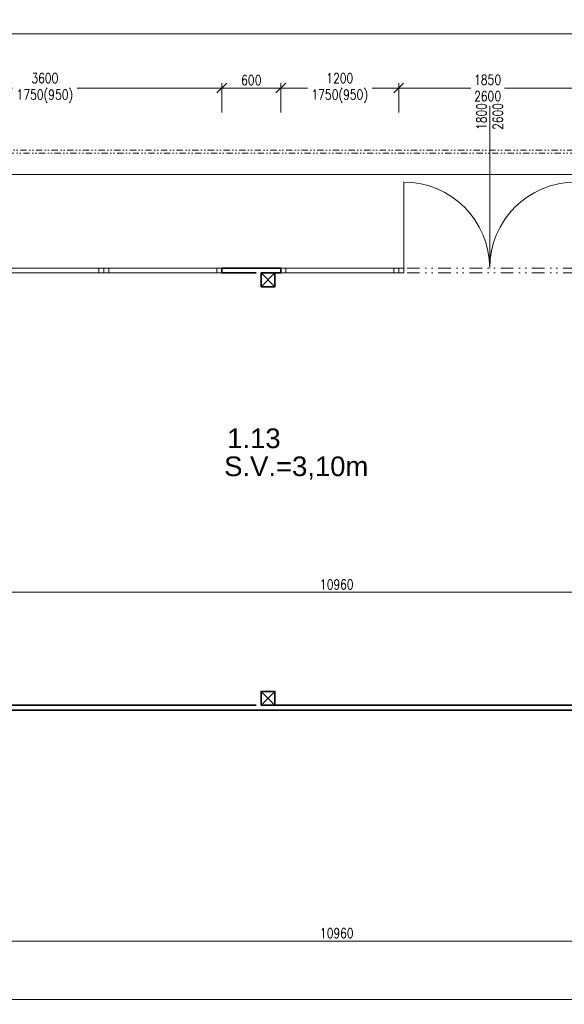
# Model space of a CAD drawing. Header units: millimetres. Extents: x -485339 to 286898, y -1189934 to 1602269.
# Tile 105 of 230: x 60739 to 66279, y -1099931 to -1089907. Entities that reach past the tile are written whole.
import ezdxf

# ---------------------------------------------------------------- set-up
doc = ezdxf.new("R2010")
doc.units = ezdxf.units.MM
doc.header["$LTSCALE"] = 10
doc.linetypes.add('DĚLICÍ2', pattern=[15.875, 6.35, -3.175, 0, -3.175, 0, -3.175])
doc.layers.get('Defpoints').update_dxf_attribs({"lineweight": 0})
for name, color, linetype, lineweight in [('St__otvory_dveře', 40, 'Continuous', 18), ('St_kóty', 132, 'Continuous', 18), ('St_otvory_okna', 40, 'Continuous', 18), ('St_plocha_místnosti', 250, 'Continuous', 18), ('St_popis_otvory', 40, 'Continuous', 18), ('St_sloupy_opláštění_půdorys', 25, 'Continuous', 35), ('St_čáry_nad', 250, 'DĚLICÍ2', 18), ('St_čáry_obrys', 5, 'Continuous', 35)]:
    doc.layers.add(name, color=color, linetype=linetype, lineweight=lineweight)
doc.styles.add('Andy', font='arial.ttf')
doc.styles.get("Standard").update_dxf_attribs({"font": 'simplex.shx', "width": 0.8})
doc.dimstyles.new('stavebníM50 vnitřní', dxfattribs={"dimtxt": 100, "dimasz": 100, "dimexe": 50, "dimexo": 100, "dimgap": 30, "dimtad": 1, "dimdec": 0, "dimtxsty": 'Standard', "dimblk": 'OBLIQUE', "dimcen": 2.5, "dimclrd": 256, "dimclre": 256, "dimclrt": 256, "dimadec": 0, "dimazin": 0, "dimtfac": 1, "dimtdec": 0, "dimtmove": 2, "dimatfit": 2, "dimldrblk": 'OBLIQUE', "dimfxl": 250, "dimfxlon": 1, "dimlwd": -1, "dimlwe": -1, "dimarcsym": 0})

# ---------------------------------------------------------------- blocks, each defined once
blk = doc.blocks.new('G$C2F820337')
at = {"layer": 'St_sloupy_opláštění_půdorys', "ltscale": 2}
blk.add_lwpolyline([(-70, -70), (70, -70), (70, 70), (-70, 70)], close=True, dxfattribs=at)
for points in [[(-70, 70), (70, -70)], [(70, 70), (-70, -70)]]:
    blk.add_lwpolyline(points, dxfattribs=at)
blk = doc.blocks.new('G$C73FA397A')
at = {"layer": 'St__otvory_dveře', "ltscale": 2}
for points in [[(0, -50), (50, -50), (50, 0), (0, 0)], [(1800, -50), (1850, -50), (1850, 0), (1800, 0)]]:
    blk.add_lwpolyline(points, close=True, dxfattribs=at)
at = {"layer": 'St__otvory_dveře', "linetype": 'DĚLICÍ2', "ltscale": 2}
for points in [[(1800, 0), (50, 0)], [(1800, -50), (50, -50)]]:
    blk.add_lwpolyline(points, dxfattribs=at)
at = {"layer": 'St__otvory_dveře', "ltscale": 2}
for points in [[(50, -50), (50, -925)], [(1800, -50), (1800, -925)]]:
    blk.add_lwpolyline(points, dxfattribs=at)
for centre, start, end in [((50, -50), 270, 0), ((1800, -50), 180, 270)]:
    blk.add_arc(centre, 875, start, end, dxfattribs=at)
blk = doc.blocks.new('G$C325A9F68')
at = {"layer": 'St_otvory_okna', "ltscale": 2}
for points in [[(0, 0), (1200, 0), (1200, 50), (0, 50)], [(0, 0), (50, 0), (50, 50), (0, 50)], [(1200, 0), (1150, 0), (1150, 50), (1200, 50)]]:
    blk.add_lwpolyline(points, close=True, dxfattribs=at)
blk = doc.blocks.new('_OBLIQUE')
at = {"color": 0, "linetype": 'ByBlock'}
blk.add_line((-0.5, -0.5), (0.5, 0.5), dxfattribs=at)
blk = doc.blocks.new('*D5977')
at = {"layer": 'Defpoints', "color": 0}
for p in [(58485, -1096291), (69445, -1096341), (69445, -1099287)]:
    blk.add_point(p, dxfattribs=at)
at = {"layer": 'St_kóty'}
for p, q in [((58485, -1099037), (58485, -1099337)), ((69445, -1099037), (69445, -1099337)), ((58485, -1099287), (69445, -1099287))]:
    blk.add_line(p, q, dxfattribs=at)
at = {"layer": 'St_kóty', "linetype": 'ByBlock', "xscale": 100, "yscale": 100, "zscale": 100, "rotation": 180}
blk.add_blockref('_OBLIQUE', (58485, -1099287), dxfattribs=at)
at = {"layer": 'St_kóty', "linetype": 'ByBlock', "xscale": 100, "yscale": 100, "zscale": 100}
blk.add_blockref('_OBLIQUE', (69445, -1099287), dxfattribs=at)
at = {"layer": 'St_kóty', "insert": (63965, -1099207), "char_height": 100, "attachment_point": 5}
blk.add_mtext('10960', dxfattribs=at)
blk = doc.blocks.new('*D6004')
at = {"layer": 'Defpoints', "color": 0}
for p in [(47745, -1096935), (69445, -1096935), (69445, -1099881)]:
    blk.add_point(p, dxfattribs=at)
at = {"layer": 'St_kóty'}
for p, q in [((47745, -1099631), (47745, -1099931)), ((69445, -1099631), (69445, -1099931)), ((47745, -1099881), (69445, -1099881))]:
    blk.add_line(p, q, dxfattribs=at)
at = {"layer": 'St_kóty', "linetype": 'ByBlock', "xscale": 100, "yscale": 100, "zscale": 100, "rotation": 180}
blk.add_blockref('_OBLIQUE', (47745, -1099881), dxfattribs=at)
at = {"layer": 'St_kóty', "linetype": 'ByBlock', "xscale": 100, "yscale": 100, "zscale": 100}
blk.add_blockref('_OBLIQUE', (69445, -1099881), dxfattribs=at)
at = {"layer": 'St_kóty', "insert": (58595, -1099801), "char_height": 100, "attachment_point": 5}
blk.add_mtext('21700', dxfattribs=at)
blk = doc.blocks.new('*D6015')
at = {"layer": 'Defpoints', "color": 0}
for p in [(69445, -1090053), (47745, -1091160), (69445, -1092274)]:
    blk.add_point(p, dxfattribs=at)
at = {"layer": 'St_kóty'}
for p, q in [((47745, -1090303), (47745, -1090003)), ((47745, -1090053), (69445, -1090053)), ((69445, -1090303), (69445, -1090003))]:
    blk.add_line(p, q, dxfattribs=at)
at = {"layer": 'St_kóty', "linetype": 'ByBlock', "xscale": 100, "yscale": 100, "zscale": 100, "rotation": 180}
blk.add_blockref('_OBLIQUE', (47745, -1090053), dxfattribs=at)
at = {"layer": 'St_kóty', "linetype": 'ByBlock', "xscale": 100, "yscale": 100, "zscale": 100}
blk.add_blockref('_OBLIQUE', (69445, -1090053), dxfattribs=at)
at = {"layer": 'St_kóty', "insert": (58595, -1089973), "char_height": 100, "attachment_point": 5}
blk.add_mtext('21700', dxfattribs=at)
blk = doc.blocks.new('*D6029')
at = {"layer": 'Defpoints', "color": 0}
for p in [(62795, -1090603), (59195, -1093311), (62795, -1093311)]:
    blk.add_point(p, dxfattribs=at)
at = {"layer": 'St_kóty'}
for p, q in [((59195, -1090853), (59195, -1090553)), ((62795, -1090853), (62795, -1090553)), ((59195, -1090603), (60666, -1090603)), ((62795, -1090603), (61324, -1090603))]:
    blk.add_line(p, q, dxfattribs=at)
at = {"layer": 'St_kóty', "linetype": 'ByBlock', "xscale": 100, "yscale": 100, "zscale": 100, "rotation": 180}
blk.add_blockref('_OBLIQUE', (59195, -1090603), dxfattribs=at)
at = {"layer": 'St_kóty', "linetype": 'ByBlock', "xscale": 100, "yscale": 100, "zscale": 100}
blk.add_blockref('_OBLIQUE', (62795, -1090603), dxfattribs=at)
at = {"layer": 'St_kóty', "insert": (60995, -1090603), "char_height": 100, "attachment_point": 5}
blk.add_mtext('3600\\P1750(950)', dxfattribs=at)
blk = doc.blocks.new('*D6030')
at = {"layer": 'Defpoints', "color": 0}
for p in [(63395, -1090603), (62795, -1093311), (63395, -1093311)]:
    blk.add_point(p, dxfattribs=at)
at = {"layer": 'St_kóty'}
for p, q in [((62795, -1090853), (62795, -1090553)), ((63395, -1090853), (63395, -1090553)), ((62795, -1090603), (63395, -1090603))]:
    blk.add_line(p, q, dxfattribs=at)
at = {"layer": 'St_kóty', "linetype": 'ByBlock', "xscale": 100, "yscale": 100, "zscale": 100, "rotation": 180}
blk.add_blockref('_OBLIQUE', (62795, -1090603), dxfattribs=at)
at = {"layer": 'St_kóty', "linetype": 'ByBlock', "xscale": 100, "yscale": 100, "zscale": 100}
blk.add_blockref('_OBLIQUE', (63395, -1090603), dxfattribs=at)
at = {"layer": 'St_kóty', "insert": (63095, -1090523), "char_height": 100, "attachment_point": 5}
blk.add_mtext('600', dxfattribs=at)
blk = doc.blocks.new('*D6031')
at = {"layer": 'Defpoints', "color": 0}
for p in [(64595, -1090603), (63395, -1093311), (64595, -1093311)]:
    blk.add_point(p, dxfattribs=at)
at = {"layer": 'St_kóty'}
for p, q in [((63395, -1090853), (63395, -1090553)), ((64595, -1090853), (64595, -1090553)), ((63395, -1090603), (63666, -1090603)), ((64595, -1090603), (64324, -1090603))]:
    blk.add_line(p, q, dxfattribs=at)
at = {"layer": 'St_kóty', "linetype": 'ByBlock', "xscale": 100, "yscale": 100, "zscale": 100, "rotation": 180}
blk.add_blockref('_OBLIQUE', (63395, -1090603), dxfattribs=at)
at = {"layer": 'St_kóty', "linetype": 'ByBlock', "xscale": 100, "yscale": 100, "zscale": 100}
blk.add_blockref('_OBLIQUE', (64595, -1090603), dxfattribs=at)
at = {"layer": 'St_kóty', "insert": (63995, -1090603), "char_height": 100, "attachment_point": 5}
blk.add_mtext('1200\\P1750(950)', dxfattribs=at)
blk = doc.blocks.new('*D6032')
at = {"layer": 'Defpoints', "color": 0}
for p in [(66445, -1090603), (64595, -1093311), (66445, -1093311)]:
    blk.add_point(p, dxfattribs=at)
at = {"layer": 'St_kóty'}
for p, q in [((64595, -1090853), (64595, -1090553)), ((66445, -1090853), (66445, -1090553)), ((64595, -1090603), (65328, -1090603)), ((66445, -1090603), (65670, -1090603))]:
    blk.add_line(p, q, dxfattribs=at)
at = {"layer": 'St_kóty', "linetype": 'ByBlock', "xscale": 100, "yscale": 100, "zscale": 100, "rotation": 180}
blk.add_blockref('_OBLIQUE', (64595, -1090603), dxfattribs=at)
at = {"layer": 'St_kóty', "linetype": 'ByBlock', "xscale": 100, "yscale": 100, "zscale": 100}
blk.add_blockref('_OBLIQUE', (66445, -1090603), dxfattribs=at)
at = {"layer": 'St_kóty', "insert": (65499, -1090603), "char_height": 100, "attachment_point": 5}
blk.add_mtext('1850\\P2600', dxfattribs=at)
blk = doc.blocks.new('*D6068')
at = {"layer": 'Defpoints', "color": 0}
for p in [(69445, -1095737), (58485, -1096885), (69445, -1096935)]:
    blk.add_point(p, dxfattribs=at)
at = {"layer": 'St_kóty'}
for p, q in [((58485, -1095987), (58485, -1095687)), ((58485, -1095737), (69445, -1095737)), ((69445, -1095987), (69445, -1095687))]:
    blk.add_line(p, q, dxfattribs=at)
at = {"layer": 'St_kóty', "linetype": 'ByBlock', "xscale": 100, "yscale": 100, "zscale": 100, "rotation": 180}
blk.add_blockref('_OBLIQUE', (58485, -1095737), dxfattribs=at)
at = {"layer": 'St_kóty', "linetype": 'ByBlock', "xscale": 100, "yscale": 100, "zscale": 100}
blk.add_blockref('_OBLIQUE', (69445, -1095737), dxfattribs=at)
at = {"layer": 'St_kóty', "insert": (63965, -1095657), "char_height": 100, "attachment_point": 5}
blk.add_mtext('10960', dxfattribs=at)
blk = doc.blocks.new('*D6073')
at = {"layer": 'Defpoints', "color": 0}
for p in [(70345, -1091235), (70345, -1091482), (50095, -1091837)]:
    blk.add_point(p, dxfattribs=at)
at = {"layer": 'St_kóty'}
for p, q in [((70345, -1091335), (70345, -1091532)), ((50095, -1091732), (50095, -1091432)), ((50095, -1091482), (70345, -1091482))]:
    blk.add_line(p, q, dxfattribs=at)
at = {"layer": 'St_kóty', "linetype": 'ByBlock', "xscale": 100, "yscale": 100, "zscale": 100, "rotation": 180}
blk.add_blockref('_OBLIQUE', (50095, -1091482), dxfattribs=at)
at = {"layer": 'St_kóty', "linetype": 'ByBlock', "xscale": 100, "yscale": 100, "zscale": 100}
blk.add_blockref('_OBLIQUE', (70345, -1091482), dxfattribs=at)
at = {"layer": 'St_kóty', "insert": (60220, -1091402), "char_height": 100, "attachment_point": 5}
blk.add_mtext('20250', dxfattribs=at)

msp = doc.modelspace()

# ---------------------------------------------------------------- linework, layer by layer
at = {"layer": 'St_popis_otvory'}
msp.add_lwpolyline([(65520.3, -1090787.9), (65520.3, -1092435.4)], dxfattribs=at)
at = {"layer": 'St_čáry_nad'}
for points in [[(50096.3, -1092435.4), (50096.3, -1091235.4), (69445.3, -1091235.4), (70345.3, -1091235.4), (70345.3, -1095635.4)], [(50126.3, -1092435.4), (50126.3, -1091265.4), (69445.3, -1091265.4), (70315.3, -1091265.4), (70315.3, -1095665.4)]]:
    msp.add_lwpolyline(points, dxfattribs=at)
at = {"layer": 'St_čáry_obrys'}
for points in [[(62795.3, -1092485.4), (62795.3, -1092435.4)], [(62795.3, -1092435.4), (63395.3, -1092435.4)], [(63395.3, -1092485.4), (63395.3, -1092435.4)], [(62795.3, -1092485.4), (63145.3, -1092485.4)], [(63195.3, -1092485.4), (63395.3, -1092485.4)], [(47745.3, -1096935.4), (69445.3, -1096935.4)], [(58485.3, -1096885.4), (63145.3, -1096885.4)], [(63195.3, -1096885.4), (69395.3, -1096885.4)]]:
    msp.add_lwpolyline(points, dxfattribs=at)

# ---------------------------------------------------------------- block references
at = {"layer": 'St__otvory_dveře', "xscale": -1, "rotation": 180}
msp.add_blockref('G$C73FA397A', (64595.3, -1092485.4), dxfattribs=at)
at = {"layer": 'St_otvory_okna', "ltscale": 2}
for p in [(60395.3, -1092485.4), (61595.3, -1092485.4), (63395.3, -1092485.4)]:
    msp.add_blockref('G$C325A9F68', p, dxfattribs=at)
at = {"layer": 'St_sloupy_opláštění_půdorys', "ltscale": 2}
for p in [(63265.3, -1092555.4), (63265.3, -1096815.4)]:
    msp.add_blockref('G$C2F820337', p, dxfattribs=at)

# ---------------------------------------------------------------- texts
at = {"layer": 'St_plocha_místnosti', "ltscale": 2, "style": 'Andy'}
for s, p in [('1.13', (62849.6, -1094268.7)), ('S.V.=3,10m', (62818.4, -1094554))]:
    msp.add_text(s, height=200, dxfattribs=at).set_placement(p)
at = {"layer": 'St_popis_otvory', "insert": (65520.3, -1090893), "char_height": 100, "width": 1342.526, "attachment_point": 5, "rotation": 90}
msp.add_mtext('1800\\P2600', dxfattribs=at)

# ---------------------------------------------------------------- dimensions: what is measured, and where the dimension line sits
at = {"layer": 'St_kóty'}
for base, p1, p2, picture, middle in [((69445.3, -1090053.1), (47745.3, -1091160.1), (69445.3, -1092273.8), '*D6015', (58595.3, -1089973.1)), ((63395.3, -1090603.1), (62795.3, -1093311.3), (63395.3, -1093311.3), '*D6030', (63095.3, -1090523.1)), ((70345.2509, -1091482.0822), (50094.7992, -1091836.7683), (70345.2509, -1091235.3912), '*D6073', (60220.0251, -1091402.0822)), ((69445.3, -1095737), (58485.3, -1096885.4), (69445.3, -1096935.4), '*D6068', (63965.3, -1095657)), ((69445.3, -1099287), (58485.3, -1096291.5), (69445.3, -1096341.5), '*D5977', (63965.3, -1099207)), ((69445.3, -1099881), (47745.3, -1096935.4), (69445.3, -1096935.4), '*D6004', (58595.3, -1099801))]:
    dim = msp.add_linear_dim(base=base, p1=p1, p2=p2, dimstyle='stavebníM50 vnitřní', dxfattribs=at)
    dim.commit()
    dim.dimension.update_dxf_attribs({"geometry": picture, "text_midpoint": middle})
for base, p1, p2, text, picture, middle in [((62795.3, -1090603.1), (59195.3, -1093311.3), (62795.3, -1093311.3), '<>\\P1750(950)', '*D6029', (60995.3, -1090603.1)), ((64595.3, -1090603.1), (63395.3, -1093311.3), (64595.3, -1093311.3), '<>\\P1750(950)', '*D6031', (63995.3, -1090603.1)), ((66445.3, -1090603.1), (64595.3, -1093311.3), (66445.3, -1093311.3), '<>\\P2600', '*D6032', (65499, -1090603.1))]:
    dim = msp.add_linear_dim(base=base, p1=p1, p2=p2, text=text, dimstyle='stavebníM50 vnitřní', dxfattribs=at)
    dim.commit()
    dim.dimension.update_dxf_attribs({"geometry": picture, "text_midpoint": middle, "dimtype": 160})

doc.saveas('drawing.dxf')
